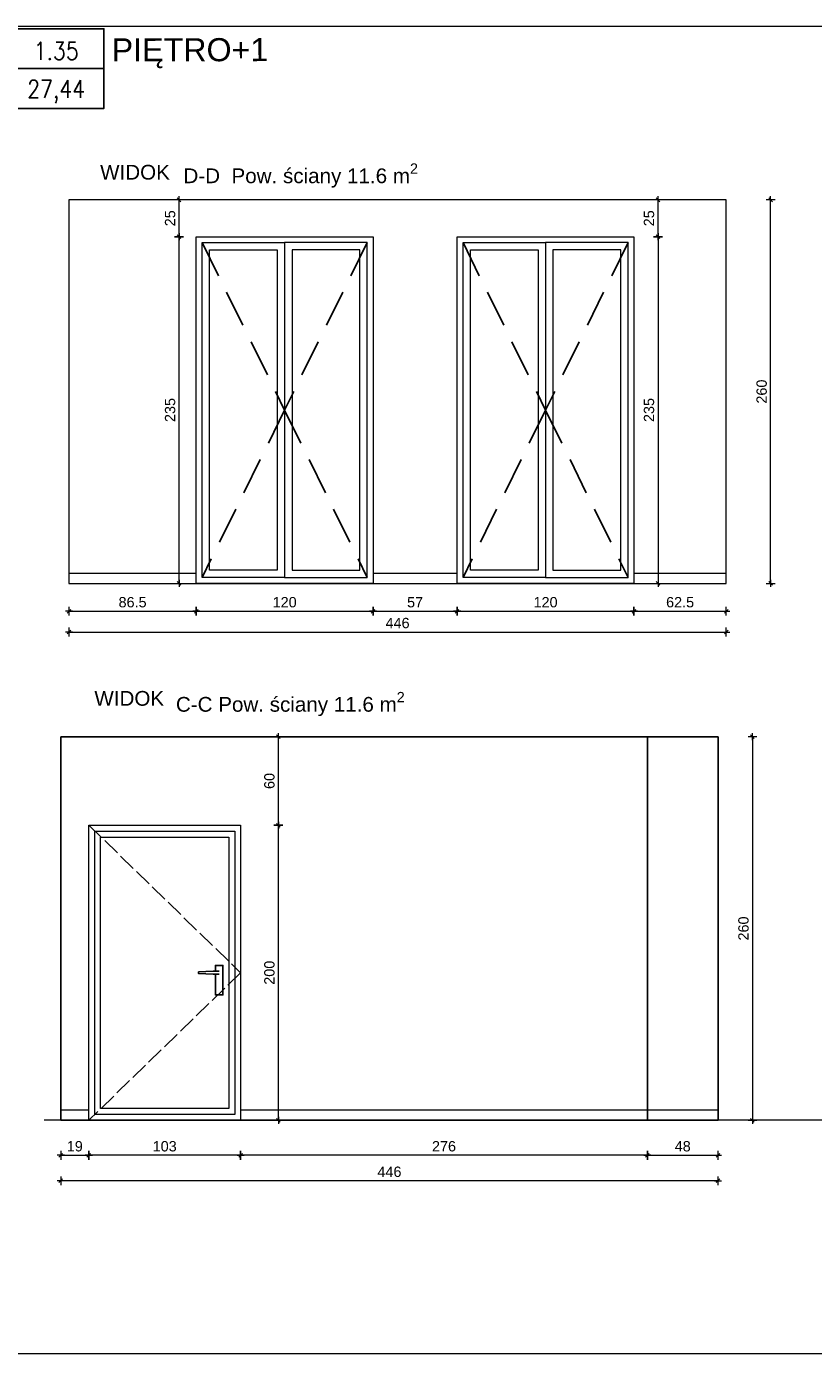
# Model space of a CAD drawing. Header units: millimetres. Extents: x 69081 to 158617, y -37521 to -9534.
# Tile 16 of 256: x 77023 to 77557, y -16424 to -15525. Entities that reach past the tile are written whole.
import ezdxf
from ezdxf.enums import TextEntityAlignment as Align

# ---------------------------------------------------------------- set-up
doc = ezdxf.new("R2010")
doc.units = ezdxf.units.MM
doc.linetypes.add('ACAD_ISO02W100', pattern=[15, 12, -3])
doc.linetypes.add('HIDDEN', pattern=[0.375, 0.25, -0.125])
for name, color, linetype in [('A-DRZ', 7, 'Continuous'), ('A-UKRYTE', 8, 'HIDDEN'), ('ADMINISTRACJA RYSUNKI', 7, 'Continuous'), ('F-BIL', 1, 'Continuous'), ('F-BIL-OP', 3, 'Continuous'), ('F-BIL-TA', 1, 'Continuous')]:
    doc.layers.add(name, color=color, linetype=linetype)
for name, color, linetype, lineweight in [('A_02_VIEW_1', 5, 'Continuous', 9), ('Aika MEBLE wypełnienie', 8, 'Continuous', 0), ('AIKA NUMERACJA ŚCIAN', 30, 'Continuous', 5), ('Aika WYMIAROWANIE 25', 7, 'Continuous', 20), ('NUMERACJA MIESZKAŃ', 12, 'Continuous', 0)]:
    doc.layers.add(name, color=color, linetype=linetype, lineweight=lineweight)
doc.layers.add('Aika MEBLE WIDOKOWA', color=4, linetype='Continuous', lineweight=20, transparency=0.3)
doc.styles.add('AM_arial', font='arial.ttf')
doc.styles.add('Annotative', font='arial.ttf')
doc.styles.add('SIMPLEX', font='simplex', dxfattribs={"width": 0.85})
doc.styles.get("Standard").update_dxf_attribs({"font": 'arial.ttf'})
doc.dimstyles.new('Dwudziestka', dxfattribs={"dimtxt": 7, "dimasz": 0.6, "dimexe": 5, "dimexo": 0, "dimgap": 2.5, "dimtad": 1, "dimdec": 3, "dimrnd": 0.5, "dimdsep": 46, "dimtxsty": 'AM_arial', "dimblk": 'znacznik', "dimcen": 0.09, "dimdle": 5, "dimse1": 1, "dimse2": 1, "dimclre": 256, "dimadec": 0, "dimazin": 0, "dimtfac": 0.4, "dimtdec": 3, "dimtix": 1, "dimtofl": 0, "dimtmove": 2, "dimatfit": 3, "dimldrblk": 'NONE', "dimfxl": 1, "dimtfillclr": 256, "dimtolj": 1, "dimlwd": 18, "dimlwe": 15, "dimarcsym": 0})

# ---------------------------------------------------------------- blocks, each defined once
blk = doc.blocks.new('OKNO')
at = {"layer": 'A-UKRYTE', "ltscale": 100}
for points in [[(-56, 231), (0, 117.5), (-56, 4)], [(56, 231), (0, 117.5), (56, 4)]]:
    blk.add_lwpolyline(points, dxfattribs=at)
at = {"layer": 'A_02_VIEW_1'}
for points in [[(-60, 235), (60, 235), (60, 0), (-60, 0)], [(-56, 231), (0, 231), (0, 4), (-56, 4)], [(0, 4), (56, 4), (56, 231), (0, 231)]]:
    blk.add_lwpolyline(points, close=True, dxfattribs=at)
at = {"layer": 'A_02_VIEW_1', "color": 4}
for points in [[(-51, 226), (-5, 226), (-5, 9), (-51, 9)], [(5, 9), (51, 9), (51, 226), (5, 226)]]:
    blk.add_lwpolyline(points, close=True, dxfattribs=at)
blk = doc.blocks.new('znacznik')
at = {"color": 0}
for points in [[(-4, 0), (4, 0)], [(0, -5), (0, 5)]]:
    blk.add_lwpolyline(points, dxfattribs=at)
at = {"color": 1}
blk.add_lwpolyline([(-2.1, -2.1), (2.1, 2.1)], dxfattribs=at)
blk = doc.blocks.new('*D2822')
at = {"layer": 'Aika WYMIAROWANIE 25', "color": 0, "transparency": 16777216}
blk.add_line((77052.34, -15920.92), (77137.53, -15920.92), dxfattribs=at)
at = {"layer": 'Defpoints', "color": 0, "transparency": 16777216}
for p in [(77051.74, -15902.03), (77138.13, -15902.03), (77138.13, -15920.92)]:
    blk.add_point(p, dxfattribs=at)
at = {"layer": 'Aika WYMIAROWANIE 25', "color": 0, "linetype": 'ByBlock', "transparency": 16777216, "xscale": 0.6, "yscale": 0.6, "zscale": 0.6, "rotation": 180}
blk.add_blockref('znacznik', (77051.74, -15920.92), dxfattribs=at)
at = {"layer": 'Aika WYMIAROWANIE 25', "color": 0, "linetype": 'ByBlock', "transparency": 16777216, "xscale": 0.6, "yscale": 0.6, "zscale": 0.6}
blk.add_blockref('znacznik', (77138.13, -15920.92), dxfattribs=at)
at = {"layer": 'Aika WYMIAROWANIE 25', "color": 0, "transparency": 16777216, "insert": (77094.94, -15914.85), "char_height": 7, "attachment_point": 5, "style": 'AM_arial'}
blk.add_mtext('\\A1;86.5', dxfattribs=at)
blk = doc.blocks.new('_None')
blk = doc.blocks.new('*D2823')
at = {"layer": 'Aika WYMIAROWANIE 25', "color": 0, "transparency": 16777216}
blk.add_line((77258.73, -15920.92), (77314.56, -15920.92), dxfattribs=at)
at = {"layer": 'Defpoints', "color": 0, "transparency": 16777216}
for p in [(77258.13, -15902.03), (77315.16, -15902.03), (77315.16, -15920.92)]:
    blk.add_point(p, dxfattribs=at)
at = {"layer": 'Aika WYMIAROWANIE 25', "color": 0, "linetype": 'ByBlock', "transparency": 16777216, "xscale": 0.6, "yscale": 0.6, "zscale": 0.6, "rotation": 180}
blk.add_blockref('znacznik', (77258.13, -15920.92), dxfattribs=at)
at = {"layer": 'Aika WYMIAROWANIE 25', "color": 0, "linetype": 'ByBlock', "transparency": 16777216, "xscale": 0.6, "yscale": 0.6, "zscale": 0.6}
blk.add_blockref('znacznik', (77315.16, -15920.92), dxfattribs=at)
at = {"layer": 'Aika WYMIAROWANIE 25', "color": 0, "transparency": 16777216, "insert": (77286.64, -15914.86), "char_height": 7, "attachment_point": 5, "style": 'AM_arial'}
blk.add_mtext('\\A1;57', dxfattribs=at)
blk = doc.blocks.new('*D2824')
at = {"layer": 'Aika WYMIAROWANIE 25', "color": 0, "transparency": 16777216}
blk.add_line((77138.73, -15920.92), (77257.53, -15920.92), dxfattribs=at)
at = {"layer": 'Defpoints', "color": 0, "transparency": 16777216}
for p in [(77138.13, -15902.03), (77258.13, -15902.03), (77258.13, -15920.92)]:
    blk.add_point(p, dxfattribs=at)
at = {"layer": 'Aika WYMIAROWANIE 25', "color": 0, "linetype": 'ByBlock', "transparency": 16777216, "xscale": 0.6, "yscale": 0.6, "zscale": 0.6, "rotation": 180}
blk.add_blockref('znacznik', (77138.13, -15920.92), dxfattribs=at)
at = {"layer": 'Aika WYMIAROWANIE 25', "color": 0, "linetype": 'ByBlock', "transparency": 16777216, "xscale": 0.6, "yscale": 0.6, "zscale": 0.6}
blk.add_blockref('znacznik', (77258.13, -15920.92), dxfattribs=at)
at = {"layer": 'Aika WYMIAROWANIE 25', "color": 0, "transparency": 16777216, "insert": (77198.13, -15914.85), "char_height": 7, "attachment_point": 5, "style": 'AM_arial'}
blk.add_mtext('\\A1;120', dxfattribs=at)
blk = doc.blocks.new('*D2825')
at = {"layer": 'Aika WYMIAROWANIE 25', "color": 0, "transparency": 16777216}
blk.add_line((77315.76, -15920.92), (77434.56, -15920.92), dxfattribs=at)
at = {"layer": 'Defpoints', "color": 0, "transparency": 16777216}
for p in [(77315.16, -15902.03), (77435.16, -15902.03), (77435.16, -15920.92)]:
    blk.add_point(p, dxfattribs=at)
at = {"layer": 'Aika WYMIAROWANIE 25', "color": 0, "linetype": 'ByBlock', "transparency": 16777216, "xscale": 0.6, "yscale": 0.6, "zscale": 0.6, "rotation": 180}
blk.add_blockref('znacznik', (77315.16, -15920.92), dxfattribs=at)
at = {"layer": 'Aika WYMIAROWANIE 25', "color": 0, "linetype": 'ByBlock', "transparency": 16777216, "xscale": 0.6, "yscale": 0.6, "zscale": 0.6}
blk.add_blockref('znacznik', (77435.16, -15920.92), dxfattribs=at)
at = {"layer": 'Aika WYMIAROWANIE 25', "color": 0, "transparency": 16777216, "insert": (77375.16, -15914.85), "char_height": 7, "attachment_point": 5, "style": 'AM_arial'}
blk.add_mtext('\\A1;120', dxfattribs=at)
blk = doc.blocks.new('*D2826')
at = {"layer": 'Aika WYMIAROWANIE 25', "color": 0, "transparency": 16777216}
blk.add_line((77435.76, -15920.92), (77497.14, -15920.92), dxfattribs=at)
at = {"layer": 'Defpoints', "color": 0, "transparency": 16777216}
for p in [(77435.16, -15902.03), (77497.74, -15902.03), (77497.74, -15920.92)]:
    blk.add_point(p, dxfattribs=at)
at = {"layer": 'Aika WYMIAROWANIE 25', "color": 0, "linetype": 'ByBlock', "transparency": 16777216, "xscale": 0.6, "yscale": 0.6, "zscale": 0.6, "rotation": 180}
blk.add_blockref('znacznik', (77435.16, -15920.92), dxfattribs=at)
at = {"layer": 'Aika WYMIAROWANIE 25', "color": 0, "linetype": 'ByBlock', "transparency": 16777216, "xscale": 0.6, "yscale": 0.6, "zscale": 0.6}
blk.add_blockref('znacznik', (77497.74, -15920.92), dxfattribs=at)
at = {"layer": 'Aika WYMIAROWANIE 25', "color": 0, "transparency": 16777216, "insert": (77466.45, -15914.85), "char_height": 7, "attachment_point": 5, "style": 'AM_arial'}
blk.add_mtext('\\A1;62.5', dxfattribs=at)
blk = doc.blocks.new('*D2827')
at = {"layer": 'Aika WYMIAROWANIE 25', "color": 0, "transparency": 16777216}
blk.add_line((77052.34, -15935.04), (77497.14, -15935.04), dxfattribs=at)
at = {"layer": 'Defpoints', "color": 0, "transparency": 16777216}
for p in [(77051.74, -15902.03), (77497.74, -15902.03), (77497.74, -15935.04)]:
    blk.add_point(p, dxfattribs=at)
at = {"layer": 'Aika WYMIAROWANIE 25', "color": 0, "linetype": 'ByBlock', "transparency": 16777216, "xscale": 0.6, "yscale": 0.6, "zscale": 0.6, "rotation": 180}
blk.add_blockref('znacznik', (77051.74, -15935.04), dxfattribs=at)
at = {"layer": 'Aika WYMIAROWANIE 25', "color": 0, "linetype": 'ByBlock', "transparency": 16777216, "xscale": 0.6, "yscale": 0.6, "zscale": 0.6}
blk.add_blockref('znacznik', (77497.74, -15935.04), dxfattribs=at)
at = {"layer": 'Aika WYMIAROWANIE 25', "color": 0, "transparency": 16777216, "insert": (77274.74, -15928.97), "char_height": 7, "attachment_point": 5, "style": 'AM_arial'}
blk.add_mtext('\\A1;446', dxfattribs=at)
blk = doc.blocks.new('*D2828')
at = {"layer": 'Aika WYMIAROWANIE 25', "color": 0, "transparency": 16777216}
blk.add_line((77527.88, -15901.43), (77527.88, -15642.63), dxfattribs=at)
at = {"layer": 'Defpoints', "color": 0, "transparency": 16777216}
for p in [(77497.74, -15642.03), (77527.88, -15642.03), (77497.74, -15902.03)]:
    blk.add_point(p, dxfattribs=at)
at = {"layer": 'Aika WYMIAROWANIE 25', "color": 0, "linetype": 'ByBlock', "transparency": 16777216, "xscale": 0.6, "yscale": 0.6, "zscale": 0.6}
for p, rotation in [((77527.88, -15642.03), 90), ((77527.88, -15902.03), 270)]:
    blk.add_blockref('znacznik', p, dxfattribs=dict(at, rotation=rotation))
at = {"layer": 'Aika WYMIAROWANIE 25', "color": 0, "transparency": 16777216, "insert": (77521.81, -15772.03), "char_height": 7, "attachment_point": 5, "rotation": 90, "style": 'AM_arial'}
blk.add_mtext('\\A1;260', dxfattribs=at)
blk = doc.blocks.new('*D2829')
at = {"layer": 'Aika WYMIAROWANIE 25', "color": 0, "transparency": 16777216}
blk.add_line((77451.45, -15667.63), (77451.45, -15901.43), dxfattribs=at)
at = {"layer": 'Defpoints', "color": 0, "transparency": 16777216}
for p in [(77435.16, -15667.03), (77435.16, -15902.03), (77451.45, -15902.03)]:
    blk.add_point(p, dxfattribs=at)
at = {"layer": 'Aika WYMIAROWANIE 25', "color": 0, "linetype": 'ByBlock', "transparency": 16777216, "xscale": 0.6, "yscale": 0.6, "zscale": 0.6}
for p, rotation in [((77451.45, -15667.03), 90), ((77451.45, -15902.03), 270)]:
    blk.add_blockref('znacznik', p, dxfattribs=dict(at, rotation=rotation))
at = {"layer": 'Aika WYMIAROWANIE 25', "color": 0, "transparency": 16777216, "insert": (77445.38, -15784.53), "char_height": 7, "attachment_point": 5, "rotation": 90, "style": 'AM_arial'}
blk.add_mtext('\\A1;235', dxfattribs=at)
blk = doc.blocks.new('*D2830')
at = {"layer": 'Aika WYMIAROWANIE 25', "color": 0, "transparency": 16777216}
blk.add_line((77126.49, -15901.43), (77126.49, -15667.63), dxfattribs=at)
at = {"layer": 'Defpoints', "color": 0, "transparency": 16777216}
for p in [(77126.49, -15667.03), (77138.13, -15667.03), (77138.13, -15902.03)]:
    blk.add_point(p, dxfattribs=at)
at = {"layer": 'Aika WYMIAROWANIE 25', "color": 0, "linetype": 'ByBlock', "transparency": 16777216, "xscale": 0.6, "yscale": 0.6, "zscale": 0.6}
for p, rotation in [((77126.49, -15667.03), 90), ((77126.49, -15902.03), 270)]:
    blk.add_blockref('znacznik', p, dxfattribs=dict(at, rotation=rotation))
at = {"layer": 'Aika WYMIAROWANIE 25', "color": 0, "transparency": 16777216, "insert": (77120.42, -15784.53), "char_height": 7, "attachment_point": 5, "rotation": 90, "style": 'AM_arial'}
blk.add_mtext('\\A1;235', dxfattribs=at)
blk = doc.blocks.new('*D2831')
at = {"layer": 'Aika WYMIAROWANIE 25', "color": 0, "transparency": 16777216}
blk.add_line((77126.49, -15666.43), (77126.49, -15642.63), dxfattribs=at)
at = {"layer": 'Defpoints', "color": 0, "transparency": 16777216}
for p in [(77126.49, -15642.03), (77138.13, -15642.03), (77138.13, -15667.03)]:
    blk.add_point(p, dxfattribs=at)
at = {"layer": 'Aika WYMIAROWANIE 25', "color": 0, "linetype": 'ByBlock', "transparency": 16777216, "xscale": 0.6, "yscale": 0.6, "zscale": 0.6}
for p, rotation in [((77126.49, -15642.03), 90), ((77126.49, -15667.03), 270)]:
    blk.add_blockref('znacznik', p, dxfattribs=dict(at, rotation=rotation))
at = {"layer": 'Aika WYMIAROWANIE 25', "color": 0, "transparency": 16777216, "insert": (77120.42, -15654.53), "char_height": 7, "attachment_point": 5, "rotation": 90, "style": 'AM_arial'}
blk.add_mtext('\\A1;25', dxfattribs=at)
blk = doc.blocks.new('*D2832')
at = {"layer": 'Aika WYMIAROWANIE 25', "color": 0, "transparency": 16777216}
blk.add_line((77193.87, -16265.41), (77193.87, -16066.61), dxfattribs=at)
at = {"layer": 'Defpoints', "color": 0, "transparency": 16777216}
for p in [(77168.24, -16066.01), (77193.87, -16066.01), (77168.24, -16266.01)]:
    blk.add_point(p, dxfattribs=at)
at = {"layer": 'Aika WYMIAROWANIE 25', "color": 0, "linetype": 'ByBlock', "transparency": 16777216, "xscale": 0.6, "yscale": 0.6, "zscale": 0.6}
for p, rotation in [((77193.87, -16066.01), 90), ((77193.87, -16266.01), 270)]:
    blk.add_blockref('znacznik', p, dxfattribs=dict(at, rotation=rotation))
at = {"layer": 'Aika WYMIAROWANIE 25', "color": 0, "transparency": 16777216, "insert": (77187.8, -16166.01), "char_height": 7, "attachment_point": 5, "rotation": 90, "style": 'AM_arial'}
blk.add_mtext('\\A1;200', dxfattribs=at)
blk = doc.blocks.new('*D2833')
at = {"layer": 'Aika WYMIAROWANIE 25', "color": 0, "transparency": 16777216}
blk.add_line((77193.87, -16065.41), (77193.87, -16006.61), dxfattribs=at)
at = {"layer": 'Defpoints', "color": 0, "transparency": 16777216}
for p in [(77168.24, -16006.01), (77193.87, -16006.01), (77168.24, -16066.01)]:
    blk.add_point(p, dxfattribs=at)
at = {"layer": 'Aika WYMIAROWANIE 25', "color": 0, "linetype": 'ByBlock', "transparency": 16777216, "xscale": 0.6, "yscale": 0.6, "zscale": 0.6}
for p, rotation in [((77193.87, -16006.01), 90), ((77193.87, -16066.01), 270)]:
    blk.add_blockref('znacznik', p, dxfattribs=dict(at, rotation=rotation))
at = {"layer": 'Aika WYMIAROWANIE 25', "color": 0, "transparency": 16777216, "insert": (77187.8, -16036.01), "char_height": 7, "attachment_point": 5, "rotation": 90, "style": 'AM_arial'}
blk.add_mtext('\\A1;60', dxfattribs=at)
blk = doc.blocks.new('*D2834')
at = {"layer": 'Aika WYMIAROWANIE 25', "color": 0, "transparency": 16777216}
blk.add_line((77444.84, -16289.76), (77491.64, -16289.76), dxfattribs=at)
at = {"layer": 'Defpoints', "color": 0, "transparency": 16777216}
for p in [(77444.24, -16266.01), (77492.24, -16266.01), (77492.24, -16289.76)]:
    blk.add_point(p, dxfattribs=at)
at = {"layer": 'Aika WYMIAROWANIE 25', "color": 0, "linetype": 'ByBlock', "transparency": 16777216, "xscale": 0.6, "yscale": 0.6, "zscale": 0.6, "rotation": 180}
blk.add_blockref('znacznik', (77444.24, -16289.76), dxfattribs=at)
at = {"layer": 'Aika WYMIAROWANIE 25', "color": 0, "linetype": 'ByBlock', "transparency": 16777216, "xscale": 0.6, "yscale": 0.6, "zscale": 0.6}
blk.add_blockref('znacznik', (77492.24, -16289.76), dxfattribs=at)
at = {"layer": 'Aika WYMIAROWANIE 25', "color": 0, "transparency": 16777216, "insert": (77468.24, -16283.69), "char_height": 7, "attachment_point": 5, "style": 'AM_arial'}
blk.add_mtext('\\A1;48', dxfattribs=at)
blk = doc.blocks.new('*D2835')
at = {"layer": 'Aika WYMIAROWANIE 25', "color": 0, "transparency": 16777216}
blk.add_line((77491.64, -16307.04), (77046.84, -16307.04), dxfattribs=at)
at = {"layer": 'Defpoints', "color": 0, "transparency": 16777216}
for p in [(77046.24, -16266.01), (77492.24, -16266.01), (77046.24, -16307.04)]:
    blk.add_point(p, dxfattribs=at)
at = {"layer": 'Aika WYMIAROWANIE 25', "color": 0, "linetype": 'ByBlock', "transparency": 16777216, "xscale": 0.6, "yscale": 0.6, "zscale": 0.6, "rotation": 180}
blk.add_blockref('znacznik', (77046.24, -16307.04), dxfattribs=at)
at = {"layer": 'Aika WYMIAROWANIE 25', "color": 0, "linetype": 'ByBlock', "transparency": 16777216, "xscale": 0.6, "yscale": 0.6, "zscale": 0.6}
blk.add_blockref('znacznik', (77492.24, -16307.04), dxfattribs=at)
at = {"layer": 'Aika WYMIAROWANIE 25', "color": 0, "transparency": 16777216, "insert": (77269.24, -16300.97), "char_height": 7, "attachment_point": 5, "style": 'AM_arial'}
blk.add_mtext('\\A1;446', dxfattribs=at)
blk = doc.blocks.new('*D2836')
at = {"layer": 'Aika WYMIAROWANIE 25', "color": 0, "transparency": 16777216}
blk.add_line((77443.64, -16289.76), (77168.84, -16289.76), dxfattribs=at)
at = {"layer": 'Defpoints', "color": 0, "transparency": 16777216}
for p in [(77168.24, -16266.01), (77444.24, -16266.01), (77168.24, -16289.76)]:
    blk.add_point(p, dxfattribs=at)
at = {"layer": 'Aika WYMIAROWANIE 25', "color": 0, "linetype": 'ByBlock', "transparency": 16777216, "xscale": 0.6, "yscale": 0.6, "zscale": 0.6, "rotation": 180}
blk.add_blockref('znacznik', (77168.24, -16289.76), dxfattribs=at)
at = {"layer": 'Aika WYMIAROWANIE 25', "color": 0, "linetype": 'ByBlock', "transparency": 16777216, "xscale": 0.6, "yscale": 0.6, "zscale": 0.6}
blk.add_blockref('znacznik', (77444.24, -16289.76), dxfattribs=at)
at = {"layer": 'Aika WYMIAROWANIE 25', "color": 0, "transparency": 16777216, "insert": (77306.24, -16283.69), "char_height": 7, "attachment_point": 5, "style": 'AM_arial'}
blk.add_mtext('\\A1;276', dxfattribs=at)
blk = doc.blocks.new('*D2837')
at = {"layer": 'Aika WYMIAROWANIE 25', "color": 0, "transparency": 16777216}
blk.add_line((77167.64, -16289.76), (77065.84, -16289.76), dxfattribs=at)
at = {"layer": 'Defpoints', "color": 0, "transparency": 16777216}
for p in [(77065.24, -16266.01), (77168.24, -16266.01), (77065.24, -16289.76)]:
    blk.add_point(p, dxfattribs=at)
at = {"layer": 'Aika WYMIAROWANIE 25', "color": 0, "linetype": 'ByBlock', "transparency": 16777216, "xscale": 0.6, "yscale": 0.6, "zscale": 0.6, "rotation": 180}
blk.add_blockref('znacznik', (77065.24, -16289.76), dxfattribs=at)
at = {"layer": 'Aika WYMIAROWANIE 25', "color": 0, "linetype": 'ByBlock', "transparency": 16777216, "xscale": 0.6, "yscale": 0.6, "zscale": 0.6}
blk.add_blockref('znacznik', (77168.24, -16289.76), dxfattribs=at)
at = {"layer": 'Aika WYMIAROWANIE 25', "color": 0, "transparency": 16777216, "insert": (77116.74, -16283.69), "char_height": 7, "attachment_point": 5, "style": 'AM_arial'}
blk.add_mtext('\\A1;103', dxfattribs=at)
blk = doc.blocks.new('*D2838')
at = {"layer": 'Aika WYMIAROWANIE 25', "color": 0, "transparency": 16777216}
blk.add_line((77046.84, -16289.76), (77064.64, -16289.76), dxfattribs=at)
at = {"layer": 'Defpoints', "color": 0, "transparency": 16777216}
for p in [(77046.24, -16266.01), (77065.24, -16266.01), (77065.24, -16289.76)]:
    blk.add_point(p, dxfattribs=at)
at = {"layer": 'Aika WYMIAROWANIE 25', "color": 0, "linetype": 'ByBlock', "transparency": 16777216, "xscale": 0.6, "yscale": 0.6, "zscale": 0.6, "rotation": 180}
blk.add_blockref('znacznik', (77046.24, -16289.76), dxfattribs=at)
at = {"layer": 'Aika WYMIAROWANIE 25', "color": 0, "linetype": 'ByBlock', "transparency": 16777216, "xscale": 0.6, "yscale": 0.6, "zscale": 0.6}
blk.add_blockref('znacznik', (77065.24, -16289.76), dxfattribs=at)
at = {"layer": 'Aika WYMIAROWANIE 25', "color": 0, "transparency": 16777216, "insert": (77055.74, -16283.69), "char_height": 7, "attachment_point": 5, "style": 'AM_arial'}
blk.add_mtext('\\A1;19', dxfattribs=at)
blk = doc.blocks.new('*D2839')
at = {"layer": 'Aika WYMIAROWANIE 25', "color": 0, "transparency": 16777216}
blk.add_line((77515.54, -16006.61), (77515.54, -16265.41), dxfattribs=at)
at = {"layer": 'Defpoints', "color": 0, "transparency": 16777216}
for p in [(77492.24, -16006.01), (77492.24, -16266.01), (77515.54, -16266.01)]:
    blk.add_point(p, dxfattribs=at)
at = {"layer": 'Aika WYMIAROWANIE 25', "color": 0, "linetype": 'ByBlock', "transparency": 16777216, "xscale": 0.6, "yscale": 0.6, "zscale": 0.6}
for p, rotation in [((77515.54, -16006.01), 90), ((77515.54, -16266.01), 270)]:
    blk.add_blockref('znacznik', p, dxfattribs=dict(at, rotation=rotation))
at = {"layer": 'Aika WYMIAROWANIE 25', "color": 0, "transparency": 16777216, "insert": (77509.47, -16136.01), "char_height": 7, "attachment_point": 5, "rotation": 90, "style": 'AM_arial'}
blk.add_mtext('\\A1;260', dxfattribs=at)
blk = doc.blocks.new('*D2840')
at = {"layer": 'Aika WYMIAROWANIE 25', "color": 0, "transparency": 16777216}
blk.add_line((77451.45, -15666.43), (77451.45, -15642.63), dxfattribs=at)
at = {"layer": 'Defpoints', "color": 0, "transparency": 16777216}
for p in [(77435.16, -15642.03), (77451.45, -15642.03), (77435.16, -15667.03)]:
    blk.add_point(p, dxfattribs=at)
at = {"layer": 'Aika WYMIAROWANIE 25', "color": 0, "linetype": 'ByBlock', "transparency": 16777216, "xscale": 0.6, "yscale": 0.6, "zscale": 0.6}
for p, rotation in [((77451.45, -15642.03), 90), ((77451.45, -15667.03), 270)]:
    blk.add_blockref('znacznik', p, dxfattribs=dict(at, rotation=rotation))
at = {"layer": 'Aika WYMIAROWANIE 25', "color": 0, "transparency": 16777216, "insert": (77445.38, -15654.53), "char_height": 7, "attachment_point": 5, "rotation": 90, "style": 'AM_arial'}
blk.add_mtext('\\A1;25', dxfattribs=at)
blk = doc.blocks.new('DYBY-BL5')
at = {"layer": 'F-BIL-TA', "color": 1}
blk.add_line((0, 45), (110, 45), dxfattribs=at)
blk.add_lwpolyline([(0, 0), (0, 90), (110, 90), (110, 0)], close=True, dxfattribs=at)
at = {"layer": 'F-BIL-OP', "style": 'SIMPLEX', "width": 0.85}
blk.add_attdef('NR', text='', height=20, dxfattribs=at).set_placement((56, 55), align=Align.CENTER)
at = {"layer": 'F-BIL-OP', "color": 2, "style": 'SIMPLEX', "width": 0.85, "flags": 1}
for tag, p in [('NAZWA', (119, 55)), ('POSADZKA', (119, 12)), ('GRUPA', (119, -27)), ('RODZAJ', (119, -72))]:
    blk.add_attdef(tag, p, '', height=19, dxfattribs=at)
at = {"layer": 'F-BIL-OP', "color": 2, "style": 'SIMPLEX', "width": 0.85}
blk.add_attdef('POW.', text='', height=20, dxfattribs=at).set_placement((56, 12), align=Align.CENTER)
at = {"layer": 'F-BIL-OP', "color": 2, "style": 'SIMPLEX', "width": 0.85, "flags": 1}
blk.add_attdef('POWH.', text='', height=20, dxfattribs=at).set_placement((56, -27), align=Align.CENTER)

msp = doc.modelspace()

# ---------------------------------------------------------------- linework, layer by layer
at = {"layer": 'A-DRZ', "color": 251, "true_color": 0x636466}
for points in [[(77153.7005, -16165.0087), (77149.7005, -16165.0087), (77139.7005, -16165.4087), (77139.7005, -16166.6087), (77149.7005, -16167.0087), (77153.7005, -16167.0087)], [(77151.2005, -16165.0087), (77151.2005, -16161.0087), (77156.2005, -16161.0087), (77156.2005, -16181.0087), (77151.2005, -16181.0087), (77151.2005, -16167.0087)]]:
    msp.add_lwpolyline(points, dxfattribs=at)
at = {"layer": 'ADMINISTRACJA RYSUNKI', "color": 7, "lineweight": 5}
msp.add_line((77736.0744, -16266.0087), (77035.0503, -16266.0087), dxfattribs=at)
for points in [[(77009.4942, -16337.5443), (77009.4942, -16424.1134), (78276.1563, -16424.1134), (78276.1563, -15524.5385), (77009.4942, -15524.5385)], [(77051.7421, -15642.0255), (77051.7421, -15902.0255)], [(77051.7421, -15902.0255), (77497.7421, -15902.0255), (77497.7421, -15642.0255), (77051.7421, -15642.0255), (77051.7421, -15902.0255)], [(77046.2428, -16266.0087), (77492.2428, -16266.0087), (77492.2428, -16006.0087), (77046.2428, -16006.0087), (77046.2428, -16266.0087)], [(77492.2428, -16266.0087), (77444.2428, -16266.0087), (77444.2428, -16006.0087)], [(77492.2428, -16006.0087), (77492.2428, -16266.0087)]]:
    msp.add_lwpolyline(points, dxfattribs=at)
at = {"layer": 'ADMINISTRACJA RYSUNKI', "color": 1, "lineweight": 5}
msp.add_lwpolyline([(78276.1563, -15524.5385), (77009.4942, -15524.5385), (77009.4942, -16424.1134), (78276.1563, -16424.1134)], close=True, dxfattribs=at)
at = {"layer": 'ADMINISTRACJA RYSUNKI', "color": 7, "lineweight": 5}
for points in [[(77046.2428, -16006.0087), (77444.2428, -16006.0087), (77444.2428, -16266.0087), (77046.2428, -16266.0087)], [(77444.2428, -16006.0087), (77492.2428, -16006.0087), (77492.2428, -16266.0087), (77444.2428, -16266.0087)]]:
    msp.add_lwpolyline(points, close=True, dxfattribs=at)
at = {"layer": 'ADMINISTRACJA RYSUNKI', "color": 251, "lineweight": 5, "true_color": 0x636466}
msp.add_lwpolyline([(77065.2428, -16266.0087), (77065.2428, -16066.0087), (77168.2428, -16066.0087), (77168.2428, -16266.0087), (77065.2428, -16266.0087)], dxfattribs=at)
at = {"layer": 'ADMINISTRACJA RYSUNKI', "color": 251, "linetype": 'ACAD_ISO02W100', "lineweight": 5, "true_color": 0x636466}
msp.add_lwpolyline([(77065.2428, -16066.0087), (77168.2428, -16166.0087), (77065.2428, -16266.0087)], dxfattribs=at)
at = {"layer": 'ADMINISTRACJA RYSUNKI', "color": 251, "lineweight": 5, "true_color": 0x636466}
for points in [[(77069.2428, -16262.0087), (77069.2428, -16070.0087), (77164.2428, -16070.0087), (77164.2428, -16262.0087)], [(77073.2428, -16258.0087), (77073.2428, -16074.0087), (77160.2428, -16074.0087), (77160.2428, -16258.0087)]]:
    msp.add_lwpolyline(points, close=True, dxfattribs=at)
at = {"layer": 'Aika MEBLE wypełnienie'}
for points in [[(77051.7421, -15895.0255), (77138.1297, -15895.0255)], [(77258.1297, -15895.0255), (77315.1566, -15895.0255)], [(77435.1566, -15895.0255), (77497.7421, -15895.0255)], [(77046.2428, -16259.0087), (77065.2428, -16259.0087)], [(77168.2428, -16259.0087), (77492.2428, -16259.0087)]]:
    msp.add_lwpolyline(points, dxfattribs=at)

# ---------------------------------------------------------------- block references
at = {"layer": 'Aika MEBLE WIDOKOWA', "ltscale": 10}
for p in [(77198.1297, -15902.0255), (77375.1566, -15902.0255)]:
    msp.add_blockref('OKNO', p, dxfattribs=at)
at = {"layer": 'F-BIL', "xscale": 0.6, "yscale": 0.6, "zscale": 0.6}
msp.add_blockref('DYBY-BL5', (77009.4942, -15580.0634), dxfattribs=at).add_auto_attribs({'NR': '1.35', 'POW.': '27,44'})

# ---------------------------------------------------------------- texts
at = {"layer": 'ADMINISTRACJA RYSUNKI', "color": 7, "lineweight": 5, "insert": (76746.0531, -15590.3315), "char_height": 12.44129, "attachment_point": 1}
msp.add_mtext_dynamic_manual_height_columns('\\A1;Długość listwy przypodł. 21.44 m', width=358.759768, gutter_width=8.4365, heights=[0], dxfattribs=at)
at = {"layer": 'AIKA NUMERACJA ŚCIAN', "transparency": 33554687, "char_height": 10, "width": 133.251804, "attachment_point": 1, "style": 'Annotative'}
for insert in [(77072.9138, -15618.3006), (77069.0205, -15974.9986)]:
    msp.add_mtext('WIDOK ', dxfattribs=dict(at, insert=insert))
at = {"layer": 'AIKA NUMERACJA ŚCIAN', "transparency": 33554687, "char_height": 10, "attachment_point": 1, "style": 'Annotative'}
for s, insert in [('\\A1;D-D  Pow. ściany 11.6 m{\\H0.7x;\\S2^ ;}', (77129.469, -15617.3241)), ('\\A1;C-C Pow. ściany 11.6 m{\\H0.7x;\\S2^ ;}', (77124.3508, -15975.6465))]:
    msp.add_mtext_dynamic_manual_height_columns(s, width=358.759768, gutter_width=8.4365, heights=[0], dxfattribs=dict(at, insert=insert))
at = {"layer": 'NUMERACJA MIESZKAŃ', "color": 1, "lineweight": 18, "insert": (77080.7514, -15532.5523), "char_height": 15.64478, "attachment_point": 1, "rotation": 0.1061949}
msp.add_mtext('PIĘTRO+1', dxfattribs=at)

# ---------------------------------------------------------------- dimensions: what is measured, and where the dimension line sits
at = {"layer": 'Aika WYMIAROWANIE 25'}
for base, p1, p2, picture, middle in [((77126.4929, -15642.0255), (77138.1297, -15667.0255), (77138.1297, -15642.0255), '*D2831', (77120.4189, -15654.5255)), ((77451.4524, -15642.0255), (77435.1566, -15667.0255), (77435.1566, -15642.0255), '*D2840', (77445.3784, -15654.5255)), ((77527.8834, -15642.0255), (77497.7421, -15902.0255), (77497.7421, -15642.0255), '*D2828', (77521.8093, -15772.0255)), ((77126.4929, -15667.0255), (77138.1297, -15902.0255), (77138.1297, -15667.0255), '*D2830', (77120.4165, -15784.5255)), ((77451.4524, -15902.0255), (77435.1566, -15667.0255), (77435.1566, -15902.0255), '*D2829', (77445.376, -15784.5255)), ((77193.8743, -16006.0087), (77168.2428, -16066.0087), (77168.2428, -16006.0087), '*D2833', (77187.8003, -16036.0087)), ((77515.5439, -16266.0087), (77492.2428, -16006.0087), (77492.2428, -16266.0087), '*D2839', (77509.4699, -16136.0087)), ((77193.8743, -16066.0087), (77168.2428, -16266.0087), (77168.2428, -16066.0087), '*D2832', (77187.8003, -16166.0087))]:
    dim = msp.add_linear_dim(base=base, p1=p1, p2=p2, angle=90, dimstyle='Dwudziestka', override={"dimlwd": 65535}, dxfattribs=at)
    dim.commit()
    dim.dimension.update_dxf_attribs({"geometry": picture, "text_midpoint": middle})
for base, p1, p2, picture, middle in [((77138.1297, -15920.9203), (77051.7421, -15902.0255), (77138.1297, -15902.0255), '*D2822', (77094.9359, -15914.8463)), ((77497.7421, -15935.0402), (77051.7421, -15902.0255), (77497.7421, -15902.0255), '*D2827', (77274.7421, -15928.9661)), ((77258.1297, -15920.9203), (77138.1297, -15902.0255), (77258.1297, -15902.0255), '*D2824', (77198.1297, -15914.8463)), ((77315.1566, -15920.9203), (77258.1297, -15902.0255), (77315.1566, -15902.0255), '*D2823', (77286.6431, -15914.8606)), ((77435.1566, -15920.9203), (77315.1566, -15902.0255), (77435.1566, -15902.0255), '*D2825', (77375.1566, -15914.8463)), ((77497.74208, -15920.92027), (77435.15661, -15902.02554), (77497.74208, -15902.02554), '*D2826', (77466.44934, -15914.84625)), ((77046.2428, -16307.041), (77492.2428, -16266.0087), (77046.2428, -16266.0087), '*D2835', (77269.2428, -16300.967)), ((77065.2428, -16289.7638), (77046.2428, -16266.0087), (77065.2428, -16266.0087), '*D2838', (77055.7428, -16283.6898)), ((77065.2428, -16289.7638), (77168.2428, -16266.0087), (77065.2428, -16266.0087), '*D2837', (77116.7428, -16283.6874)), ((77168.2428, -16289.7638), (77444.2428, -16266.0087), (77168.2428, -16266.0087), '*D2836', (77306.2428, -16283.6898)), ((77492.2428, -16289.7638), (77444.2428, -16266.0087), (77492.2428, -16266.0087), '*D2834', (77468.2428, -16283.6898))]:
    dim = msp.add_linear_dim(base=base, p1=p1, p2=p2, dimstyle='Dwudziestka', override={"dimlwd": 65535}, dxfattribs=at)
    dim.commit()
    dim.dimension.update_dxf_attribs({"geometry": picture, "text_midpoint": middle})

doc.saveas('drawing.dxf')
